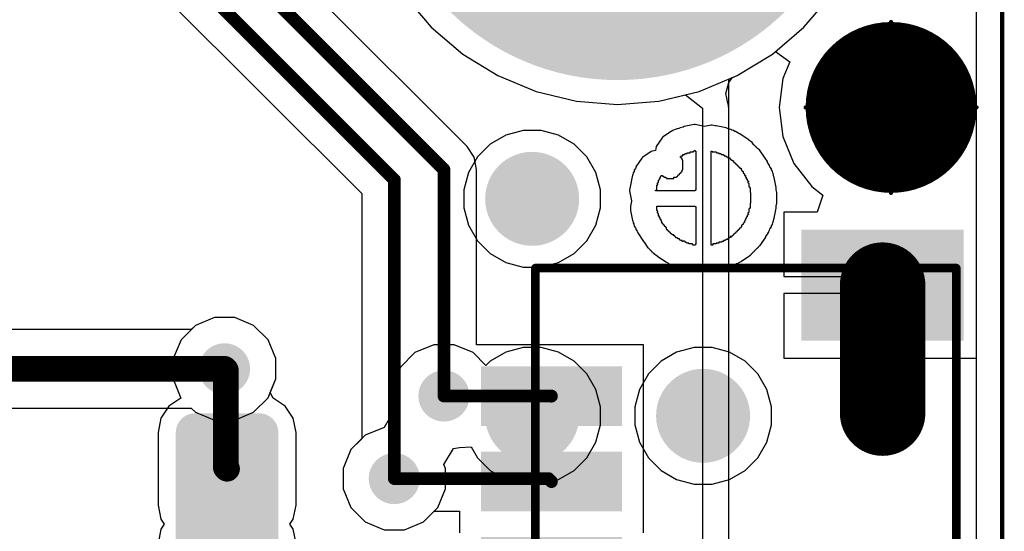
# Model space of a CAD drawing. Header units: inches. Extents: x 0 to 41, y 0 to 25.4.
# Tile 9 of 10: x 29.5 to 41, y 12.6 to 18.6. Entities that reach past the tile are written whole.
import ezdxf

# ---------------------------------------------------------------- set-up
doc = ezdxf.new("R2010")
doc.units = ezdxf.units.IN
for name, color, linetype in [('Board', 56, 'Continuous'), ('BOTTOM', 5, 'Continuous'), ('Bottom Solder', 6, 'Continuous'), ('TOP', 1, 'Continuous'), ('Top Assembly', 56, 'Continuous'), ('Top Solder', 216, 'Continuous'), ('Via Holes', 16, 'Continuous')]:
    doc.layers.add(name, color=color, linetype=linetype)

# ---------------------------------------------------------------- blocks, each defined once
blk = doc.blocks.new('SJ_B_1644')
at = {"layer": 'BOTTOM'}
h = blk.add_hatch(color=5, dxfattribs=at)
edge = h.paths.add_edge_path()
edge.add_arc((-0.225, -0.375), 0.125, 270, 360)
edge.add_line((-0.1, -0.375), (-0.1, 0.375))
edge.add_arc((-0.225, 0.375), 0.125, 0, 90)
edge.add_line((-0.225, 0.5), (-1.075, 0.5))
edge.add_arc((-1.075, 0.375), 0.125, 90, 180)
edge.add_line((-1.2, 0.375), (-1.2, -0.375))
edge.add_arc((-1.075, -0.375), 0.125, 180, 270)
edge.add_line((-1.075, -0.5), (-0.225, -0.5))
h = blk.add_hatch(color=5, dxfattribs=at)
edge = h.paths.add_edge_path()
edge.add_arc((0.225, 0.375), 0.125, 90, 180)
edge.add_line((0.1, 0.375), (0.1, -0.375))
edge.add_arc((0.225, -0.375), 0.125, 180, 270)
edge.add_line((0.225, -0.5), (1.075, -0.5))
edge.add_arc((1.075, -0.375), 0.125, 270, 360)
edge.add_line((1.2, -0.375), (1.2, 0.375))
edge.add_arc((1.075, 0.375), 0.125, 0, 90)
edge.add_line((1.075, 0.5), (0.225, 0.5))
at = {"layer": 'Bottom Solder'}
h = blk.add_hatch(color=6, dxfattribs=at)
edge = h.paths.add_edge_path()
edge.add_arc((-0.225, -0.375), 0.225, 270, 360)
edge.add_line((0, -0.375), (0, 0.375))
edge.add_arc((-0.225, 0.375), 0.225, 0, 90)
edge.add_line((-0.225, 0.6), (-1.075, 0.6))
edge.add_arc((-1.075, 0.375), 0.225, 90, 180)
edge.add_line((-1.3, 0.375), (-1.3, -0.375))
edge.add_arc((-1.075, -0.375), 0.225, 180, 270)
edge.add_line((-1.075, -0.6), (-0.225, -0.6))
blk.add_hatch(color=6, dxfattribs=at).paths.add_polyline_path([(-0.76, -0.6), (0.76, -0.6), (0.76, 0.6), (-0.76, 0.6)])
h = blk.add_hatch(color=6, dxfattribs=at)
edge = h.paths.add_edge_path()
edge.add_arc((0.225, 0.375), 0.225, 90, 180)
edge.add_line((0, 0.375), (0, -0.375))
edge.add_arc((0.225, -0.375), 0.225, 180, 270)
edge.add_line((0.225, -0.6), (1.075, -0.6))
edge.add_arc((1.075, -0.375), 0.225, 270, 360)
edge.add_line((1.3, -0.375), (1.3, 0.375))
edge.add_arc((1.075, 0.375), 0.225, 0, 90)
edge.add_line((1.075, 0.6), (0.225, 0.6))
blk = doc.blocks.new('F_____________1___F_________1_1652')
at = {"layer": 'TOP'}
h = blk.add_hatch(color=1, dxfattribs=at)
edge = h.paths.add_edge_path()
edge.add_arc((0, 0), 0.5, 0, 360)
at = {"layer": 'Top Solder'}
h = blk.add_hatch(color=216, dxfattribs=at)
edge = h.paths.add_edge_path()
edge.add_arc((0, 0), 1, 0, 360)
at = {"layer": 'TOP'}
for points, const_width in [([(0.5, 0, 1), (-0.5, 0, 1)], 1), ([(-0.75, 0, 1), (-0.25, 0, 1)], 0.5), ([(0.25, 0, 1), (0.75, 0, 1)], 0.5)]:
    blk.add_lwpolyline(points, format="xyb", close=True, dxfattribs=dict(at, const_width=const_width))
at = {"layer": 'Top Assembly', "const_width": 0.05}
for points in [[(0, 0), (0, 1)], [(0, 0), (-1, 0)], [(0, -1), (0, 0)], [(1, 0), (0, 0)]]:
    blk.add_lwpolyline(points, dxfattribs=at)
at = {"layer": 'Top Assembly'}
for points, const_width in [([(-0.012, 1, 1), (0.012, 1, 1)], 0.025), ([(0.5, 0, 1), (-0.5, 0, 1)], 0.05), ([(-1.012, 0, 1), (-0.988, 0, 1)], 0.025), ([(-0.512, 0, 1), (-0.487, 0, 1)], 0.025), ([(-0.012, 0, 1), (0.012, 0, 1)], 0.025), ([(-0.012, 0, 1), (0.012, 0, 1)], 0.025), ([(-0.012, 0, 1), (0.012, 0, 1)], 0.025), ([(-0.012, 0, 1), (0.012, 0, 1)], 0.025), ([(0.487, 0, 1), (0.512, 0, 1)], 0.025), ([(0.988, 0, 1), (1.012, 0, 1)], 0.025), ([(-0.012, -1, 1), (0.012, -1, 1)], 0.025)]:
    blk.add_lwpolyline(points, format="xyb", close=True, dxfattribs=dict(at, const_width=const_width))
blk = doc.blocks.new('SM04B_SRSS_TB_LF__SN__F_________1_1654')
at = {"layer": 'TOP'}
for points in [[(-3.4, 2.838), (-2.2, 2.838), (-2.2, 1.038), (-3.4, 1.038)], [(2.2, 2.838), (3.4, 2.838), (3.4, 1.038), (2.2, 1.038)], [(-1.8, -1.162), (-1.2, -1.162), (-1.2, -2.712), (-1.8, -2.712)], [(-0.8, -1.162), (-0.2, -1.162), (-0.2, -2.712), (-0.8, -2.712)], [(0.2, -1.162), (0.8, -1.162), (0.8, -2.712), (0.2, -2.712)], [(1.2, -1.162), (1.8, -1.162), (1.8, -2.712), (1.2, -2.712)]]:
    blk.add_hatch(color=1, dxfattribs=at).paths.add_polyline_path(points)
at = {"layer": 'Top Assembly'}
blk.add_hatch(color=56, dxfattribs=at).paths.add_polyline_path([(1.5, -2.125), (3, -2.125), (3, -0.6), (1.5, -0.6)])
at = {"layer": 'Top Solder'}
for points in [[(-3.45, 2.888), (-2.15, 2.888), (-2.15, 0.988), (-3.45, 0.988)], [(2.15, 2.888), (3.45, 2.888), (3.45, 0.988), (2.15, 0.988)], [(-1.85, -1.112), (-1.15, -1.112), (-1.15, -2.762), (-1.85, -2.762)], [(-0.85, -1.112), (-0.15, -1.112), (-0.15, -2.762), (-0.85, -2.762)], [(0.15, -1.112), (0.85, -1.112), (0.85, -2.762), (0.15, -2.762)], [(1.15, -1.112), (1.85, -1.112), (1.85, -2.762), (1.15, -2.762)]]:
    blk.add_hatch(color=216, dxfattribs=at).paths.add_polyline_path(points)
at = {"layer": 'Top Assembly', "const_width": 0.1}
for points in [[(-3, -2.125), (-3, 2.8)], [(0.675, 2.8), (-3, 2.8)], [(3, 2.8), (0.675, 2.8)], [(3, -2.125), (3, 2.8)], [(-3, -2.125), (0, -2.125)], [(3, -2.125), (0, -2.125)]]:
    blk.add_lwpolyline(points, dxfattribs=at)
at = {"layer": 'Top Assembly', "const_width": 0.05}
for points in [[(-3.025, 2.8, 1), (-2.975, 2.8, 1)], [(-3.025, 2.8, 1), (-2.975, 2.8, 1)], [(0.65, 2.8, 1), (0.7, 2.8, 1)], [(0.65, 2.8, 1), (0.7, 2.8, 1)], [(2.975, 2.8, 1), (3.025, 2.8, 1)], [(2.975, 2.8, 1), (3.025, 2.8, 1)], [(-3.025, -2.125, 1), (-2.975, -2.125, 1)], [(-3.025, -2.125, 1), (-2.975, -2.125, 1)], [(-0.025, -2.125, 1), (0.025, -2.125, 1)], [(-0.025, -2.125, 1), (0.025, -2.125, 1)], [(2.975, -2.125, 1), (3.025, -2.125, 1)], [(2.975, -2.125, 1), (3.025, -2.125, 1)]]:
    blk.add_lwpolyline(points, format="xyb", close=True, dxfattribs=at)
blk = doc.blocks.new('TP_1_00MM_B_1659')
at = {"layer": 'BOTTOM'}
h = blk.add_hatch(color=5, dxfattribs=at)
edge = h.paths.add_edge_path()
edge.add_arc((0, 0), 0.5, 0, 360)
at = {"layer": 'Bottom Solder'}
h = blk.add_hatch(color=6, dxfattribs=at)
edge = h.paths.add_edge_path()
edge.add_arc((0, 0), 0.55, 0, 360)
blk = doc.blocks.new('TP_1_00MM_B_1660')
at = {"layer": 'BOTTOM'}
h = blk.add_hatch(color=5, dxfattribs=at)
edge = h.paths.add_edge_path()
edge.add_arc((0, 0), 0.5, 0, 360)
at = {"layer": 'Bottom Solder'}
h = blk.add_hatch(color=6, dxfattribs=at)
edge = h.paths.add_edge_path()
edge.add_arc((0, 0), 0.55, 0, 360)
blk = doc.blocks.new('TP_1_00MM_B_1661')
at = {"layer": 'BOTTOM'}
h = blk.add_hatch(color=5, dxfattribs=at)
edge = h.paths.add_edge_path()
edge.add_arc((0, 0), 0.5, 0, 360)
at = {"layer": 'Bottom Solder'}
h = blk.add_hatch(color=6, dxfattribs=at)
edge = h.paths.add_edge_path()
edge.add_arc((0, 0), 0.55, 0, 360)

msp = doc.modelspace()

# ---------------------------------------------------------------- hatches: boundary and pattern name
at = {"layer": 'BOTTOM'}
h = msp.add_hatch(color=5, dxfattribs=at)
edge = h.paths.add_edge_path()
edge.add_arc((31.9, 14.5), 0.3, 0, 360)
h = msp.add_hatch(color=5, dxfattribs=at)
edge = h.paths.add_edge_path()
edge.add_arc((34.468, 14.182), 0.3, 0, 360)
h = msp.add_hatch(color=5, dxfattribs=at)
edge = h.paths.add_edge_path()
edge.add_arc((33.887, 13.215), 0.3, 0, 360)
at = {"layer": 'Bottom Solder'}
h = msp.add_hatch(color=6, dxfattribs=at)
edge = h.paths.add_edge_path()
edge.add_arc((36.5, 20.68), 2.8, 0, 360)
at = {"layer": 'TOP'}
h = msp.add_hatch(color=1, dxfattribs=at)
edge = h.paths.add_edge_path()
edge.add_arc((31.9, 14.5), 0.3, 0, 360)
h = msp.add_hatch(color=1, dxfattribs=at)
edge = h.paths.add_edge_path()
edge.add_arc((34.468, 14.182), 0.3, 0, 360)
h = msp.add_hatch(color=1, dxfattribs=at)
edge = h.paths.add_edge_path()
edge.add_arc((33.887, 13.215), 0.3, 0, 360)
at = {"layer": 'Top Solder'}
h = msp.add_hatch(color=216, dxfattribs=at)
edge = h.paths.add_edge_path()
edge.add_arc((36.5, 20.68), 2.8, 0, 360)
at = {"layer": 'Via Holes'}
h = msp.add_hatch(color=7, dxfattribs=at)
edge = h.paths.add_edge_path()
edge.add_arc((31.9, 14.5), 0.15, 0, 360)
h = msp.add_hatch(color=7, dxfattribs=at)
edge = h.paths.add_edge_path()
edge.add_arc((34.468, 14.182), 0.15, 0, 360)
h = msp.add_hatch(color=7, dxfattribs=at)
edge = h.paths.add_edge_path()
edge.add_arc((33.887, 13.215), 0.15, 0, 360)

# ---------------------------------------------------------------- linework, layer by layer
at = {"layer": 'Board', "const_width": 0.05}
msp.add_lwpolyline([(41, 4.5), (41, 20.86)], dxfattribs=at)
at = {"layer": 'BOTTOM'}
for p, q in [((40.694, 20.86), (40.694, 4.5)), ((34.005, 18.867), (34.319, 18.499)), ((38.681, 18.499), (38.995, 18.867)), ((34.319, 18.499), (34.687, 18.185)), ((38.313, 18.185), (38.681, 18.499)), ((34.687, 18.185), (35.1, 17.932)), ((37.9, 17.932), (38.313, 18.185)), ((35.1, 17.932), (35.547, 17.746)), ((37.453, 17.746), (37.9, 17.932)), ((35.547, 17.746), (36.018, 17.633)), ((36.983, 17.633), (37.453, 17.746)), ((36.018, 17.633), (36.5, 17.596)), ((36.5, 17.596), (36.983, 17.633)), ((35.395, 17.29), (35.191, 17.235)), ((35.605, 17.29), (35.395, 17.29)), ((35.809, 17.235), (35.605, 17.29)), ((37.145, 17.29), (37.126, 17.277)), ((37.155, 17.292), (37.145, 17.29)), ((37.172, 17.303), (37.155, 17.292)), ((37.196, 17.308), (37.172, 17.303)), ((37.198, 17.31), (37.196, 17.308)), ((37.217, 17.313), (37.198, 17.31)), ((37.231, 17.323), (37.217, 17.313)), ((37.269, 17.33), (37.231, 17.323)), ((37.278, 17.336), (37.269, 17.33)), ((37.395, 17.359), (37.278, 17.336)), ((37.408, 17.359), (37.395, 17.359)), ((37.517, 17.338), (37.408, 17.359)), ((37.593, 17.353), (37.517, 17.338)), ((37.606, 17.353), (37.593, 17.353)), ((37.64, 17.346), (37.606, 17.353)), ((37.653, 17.346), (37.64, 17.346)), ((37.77, 17.323), (37.653, 17.346)), ((37.784, 17.313), (37.77, 17.323)), ((37.803, 17.31), (37.784, 17.313)), ((37.809, 17.306), (37.803, 17.31)), ((37.823, 17.303), (37.809, 17.306)), ((37.837, 17.294), (37.823, 17.303)), ((37.856, 17.29), (37.837, 17.294)), ((37.873, 17.279), (37.856, 17.29)), ((35.191, 17.235), (35.009, 17.13)), ((35.991, 17.13), (35.809, 17.235)), ((37.02, 17.204), (36.953, 17.104)), ((37.024, 17.206), (37.02, 17.204)), ((37.026, 17.21), (37.024, 17.206)), ((37.126, 17.277), (37.026, 17.21)), ((37.126, 17.277), (37.126, 17.277)), ((37.882, 17.277), (37.873, 17.279)), ((37.891, 17.271), (37.882, 17.277)), ((37.896, 17.27), (37.891, 17.271)), ((37.924, 17.251), (37.896, 17.27)), ((37.929, 17.25), (37.924, 17.251)), ((38.028, 17.184), (37.929, 17.25)), ((38.03, 17.18), (38.028, 17.184)), ((38.074, 17.151), (38.03, 17.18)), ((35.009, 17.13), (34.86, 16.981)), ((36.14, 16.981), (35.991, 17.13)), ((36.944, 17.055), (36.894, 17.045)), ((36.953, 17.104), (36.944, 17.055)), ((37.395, 17.047), (37.395, 17.054)), ((37.395, 17.054), (37.408, 17.054)), ((37.408, 17.054), (37.408, 17.047)), ((38.09, 17.127), (38.074, 17.151)), ((38.094, 17.124), (38.09, 17.127)), ((38.097, 17.12), (38.094, 17.124)), ((38.101, 17.118), (38.097, 17.12)), ((38.103, 17.114), (38.101, 17.118)), ((38.107, 17.111), (38.103, 17.114)), ((38.11, 17.107), (38.107, 17.111)), ((38.114, 17.104), (38.11, 17.107)), ((38.116, 17.101), (38.114, 17.104)), ((38.12, 17.098), (38.116, 17.101)), ((38.123, 17.094), (38.12, 17.098)), ((38.127, 17.091), (38.123, 17.094)), ((38.13, 17.087), (38.127, 17.091)), ((38.134, 17.085), (38.13, 17.087)), ((38.136, 17.081), (38.134, 17.085)), ((38.16, 17.065), (38.136, 17.081)), ((38.226, 16.966), (38.16, 17.065)), ((34.86, 16.981), (34.755, 16.799)), ((36.246, 16.799), (36.14, 16.981)), ((36.782, 16.966), (36.715, 16.866)), ((36.786, 16.968), (36.782, 16.966)), ((36.788, 16.972), (36.786, 16.968)), ((36.792, 16.975), (36.788, 16.972)), ((36.795, 16.979), (36.792, 16.975)), ((36.894, 17.045), (36.795, 16.979)), ((37.236, 16.974), (37.236, 16.987)), ((37.236, 16.987), (37.243, 16.987)), ((37.243, 16.974), (37.236, 16.974)), ((37.243, 16.987), (37.243, 16.994)), ((37.243, 16.994), (37.263, 16.994)), ((37.243, 16.968), (37.243, 16.974)), ((37.249, 16.968), (37.243, 16.968)), ((37.249, 16.961), (37.249, 16.968)), ((37.256, 16.961), (37.249, 16.961)), ((37.256, 16.941), (37.256, 16.961)), ((37.263, 16.941), (37.256, 16.941)), ((37.263, 16.994), (37.263, 17.007)), ((37.263, 17.007), (37.282, 17.007)), ((37.263, 16.829), (37.263, 16.941)), ((37.282, 17.007), (37.282, 17.014)), ((37.282, 17.014), (37.289, 17.014)), ((37.289, 17.014), (37.289, 17.02)), ((37.289, 17.02), (37.315, 17.02)), ((37.315, 17.02), (37.315, 17.027)), ((37.315, 17.027), (37.349, 17.027)), ((37.349, 17.027), (37.349, 17.04)), ((37.349, 17.04), (37.388, 17.04)), ((37.388, 17.04), (37.388, 17.047)), ((37.388, 17.047), (37.395, 17.047)), ((37.408, 17.047), (37.415, 17.047)), ((37.415, 17.047), (37.415, 16.591)), ((37.593, 15.949), (37.593, 17.047)), ((37.593, 17.047), (37.606, 17.047)), ((37.606, 17.047), (37.606, 17.04)), ((37.606, 17.04), (37.653, 17.04)), ((37.653, 17.04), (37.653, 17.034)), ((37.653, 17.034), (37.659, 17.034)), ((37.659, 17.034), (37.659, 17.027)), ((37.659, 17.027), (37.686, 17.027)), ((37.686, 17.027), (37.686, 17.02)), ((37.686, 17.02), (37.706, 17.02)), ((37.706, 17.02), (37.706, 17.014)), ((37.706, 17.014), (37.712, 17.014)), ((37.712, 17.014), (37.712, 17.007)), ((37.712, 17.007), (37.739, 17.007)), ((37.739, 17.007), (37.739, 17.001)), ((37.739, 17.001), (37.745, 17.001)), ((37.745, 17.001), (37.745, 16.994)), ((37.745, 16.994), (37.765, 16.994)), ((37.765, 16.994), (37.765, 16.987)), ((37.765, 16.987), (37.778, 16.987)), ((37.778, 16.987), (37.778, 16.981)), ((37.778, 16.981), (37.785, 16.981)), ((37.785, 16.981), (37.785, 16.974)), ((37.785, 16.974), (37.792, 16.974)), ((37.792, 16.974), (37.792, 16.968)), ((37.792, 16.968), (37.812, 16.968)), ((37.812, 16.968), (37.812, 16.961)), ((37.812, 16.961), (37.818, 16.961)), ((37.818, 16.961), (37.818, 16.954)), ((37.818, 16.954), (37.825, 16.954)), ((37.825, 16.954), (37.825, 16.948)), ((37.825, 16.948), (37.831, 16.948)), ((37.831, 16.948), (37.831, 16.941)), ((37.831, 16.941), (37.845, 16.941)), ((37.845, 16.941), (37.845, 16.935)), ((38.226, 16.965), (38.226, 16.966)), ((38.253, 16.926), (38.226, 16.965)), ((36.695, 16.827), (36.692, 16.808)), ((36.709, 16.846), (36.695, 16.827)), ((36.713, 16.852), (36.709, 16.846)), ((36.709, 16.846), (36.709, 16.846)), ((36.715, 16.866), (36.713, 16.852)), ((37.256, 16.809), (37.256, 16.829)), ((37.256, 16.829), (37.263, 16.829)), ((37.845, 16.935), (37.858, 16.935)), ((37.858, 16.935), (37.858, 16.921)), ((37.858, 16.921), (37.864, 16.921)), ((37.864, 16.921), (37.864, 16.915)), ((37.864, 16.915), (37.871, 16.915)), ((37.871, 16.915), (37.871, 16.908)), ((37.871, 16.908), (37.878, 16.908)), ((37.878, 16.908), (37.878, 16.901)), ((37.878, 16.901), (37.884, 16.901)), ((37.884, 16.901), (37.884, 16.895)), ((37.884, 16.895), (37.891, 16.895)), ((37.891, 16.895), (37.891, 16.888)), ((37.891, 16.888), (37.898, 16.888)), ((37.898, 16.888), (37.898, 16.882)), ((37.898, 16.882), (37.904, 16.882)), ((37.904, 16.882), (37.904, 16.875)), ((37.904, 16.875), (37.911, 16.875)), ((37.911, 16.875), (37.911, 16.868)), ((37.911, 16.868), (37.917, 16.868)), ((37.917, 16.868), (37.917, 16.862)), ((37.917, 16.862), (37.924, 16.862)), ((37.924, 16.862), (37.924, 16.855)), ((37.924, 16.855), (37.931, 16.855)), ((37.931, 16.855), (37.931, 16.849)), ((37.931, 16.849), (37.944, 16.849)), ((37.944, 16.849), (37.944, 16.829)), ((37.944, 16.829), (37.95, 16.829)), ((37.95, 16.829), (37.95, 16.822)), ((37.95, 16.822), (37.957, 16.822)), ((37.957, 16.822), (37.957, 16.815)), ((38.255, 16.916), (38.253, 16.926)), ((38.266, 16.899), (38.255, 16.916)), ((38.279, 16.88), (38.266, 16.899)), ((38.266, 16.899), (38.266, 16.899)), ((38.282, 16.865), (38.279, 16.88)), ((38.286, 16.86), (38.282, 16.865)), ((38.299, 16.84), (38.286, 16.86)), ((38.286, 16.86), (38.286, 16.86)), ((38.301, 16.83), (38.299, 16.84)), ((38.312, 16.813), (38.301, 16.83)), ((34.755, 16.799), (34.7, 16.595)), ((36.3, 16.595), (36.246, 16.799)), ((36.662, 16.708), (36.639, 16.591)), ((36.664, 16.711), (36.662, 16.708)), ((36.676, 16.767), (36.664, 16.711)), ((36.678, 16.77), (36.676, 16.767)), ((36.682, 16.794), (36.678, 16.77)), ((36.692, 16.808), (36.682, 16.794)), ((36.978, 16.683), (36.978, 16.71)), ((36.978, 16.71), (36.985, 16.71)), ((36.985, 16.71), (36.985, 16.716)), ((36.985, 16.716), (36.991, 16.716)), ((36.991, 16.716), (36.991, 16.729)), ((36.991, 16.729), (36.998, 16.729)), ((36.998, 16.729), (36.998, 16.749)), ((36.998, 16.749), (37.005, 16.749)), ((37.005, 16.749), (37.005, 16.756)), ((37.005, 16.756), (37.011, 16.756)), ((37.011, 16.756), (37.011, 16.763)), ((37.011, 16.763), (37.024, 16.763)), ((37.024, 16.763), (37.024, 16.756)), ((37.024, 16.756), (37.038, 16.756)), ((37.038, 16.756), (37.038, 16.749)), ((37.038, 16.749), (37.044, 16.749)), ((37.044, 16.749), (37.044, 16.743)), ((37.044, 16.743), (37.064, 16.743)), ((37.064, 16.743), (37.064, 16.736)), ((37.064, 16.736), (37.071, 16.736)), ((37.071, 16.736), (37.071, 16.729)), ((37.071, 16.729), (37.157, 16.729)), ((37.157, 16.729), (37.157, 16.743)), ((37.157, 16.743), (37.19, 16.743)), ((37.19, 16.743), (37.19, 16.749)), ((37.19, 16.749), (37.196, 16.749)), ((37.196, 16.749), (37.196, 16.756)), ((37.196, 16.756), (37.203, 16.756)), ((37.203, 16.756), (37.203, 16.763)), ((37.203, 16.763), (37.21, 16.763)), ((37.21, 16.763), (37.21, 16.769)), ((37.21, 16.769), (37.216, 16.769)), ((37.216, 16.769), (37.216, 16.776)), ((37.216, 16.776), (37.223, 16.776)), ((37.223, 16.776), (37.223, 16.782)), ((37.223, 16.782), (37.229, 16.782)), ((37.229, 16.782), (37.229, 16.789)), ((37.229, 16.789), (37.236, 16.789)), ((37.236, 16.789), (37.236, 16.796)), ((37.236, 16.796), (37.243, 16.796)), ((37.243, 16.796), (37.243, 16.802)), ((37.243, 16.802), (37.249, 16.802)), ((37.249, 16.802), (37.249, 16.809)), ((37.249, 16.809), (37.256, 16.809)), ((37.957, 16.815), (37.964, 16.815)), ((37.964, 16.815), (37.964, 16.809)), ((37.964, 16.809), (37.97, 16.809)), ((37.97, 16.809), (37.97, 16.789)), ((37.97, 16.789), (37.977, 16.789)), ((37.977, 16.789), (37.977, 16.782)), ((37.977, 16.782), (37.984, 16.782)), ((37.984, 16.782), (37.984, 16.763)), ((37.984, 16.763), (37.997, 16.763)), ((37.997, 16.763), (37.997, 16.743)), ((37.997, 16.743), (38.003, 16.743)), ((38.003, 16.743), (38.003, 16.723)), ((38.003, 16.723), (38.017, 16.723)), ((38.017, 16.723), (38.017, 16.703)), ((38.317, 16.79), (38.312, 16.813)), ((38.319, 16.787), (38.317, 16.79)), ((38.327, 16.749), (38.319, 16.787)), ((38.332, 16.741), (38.327, 16.749)), ((38.356, 16.624), (38.332, 16.741)), ((34.7, 16.595), (34.7, 16.385)), ((36.3, 16.385), (36.3, 16.595)), ((36.952, 16.591), (36.952, 16.597)), ((36.952, 16.597), (36.958, 16.597)), ((36.958, 16.597), (36.958, 16.65)), ((36.958, 16.65), (36.965, 16.65)), ((36.965, 16.663), (36.965, 16.677)), ((36.965, 16.677), (36.971, 16.677)), ((36.971, 16.663), (36.965, 16.663)), ((36.965, 16.65), (36.965, 16.657)), ((36.965, 16.657), (36.971, 16.657)), ((36.971, 16.677), (36.971, 16.683)), ((36.971, 16.683), (36.978, 16.683)), ((36.971, 16.657), (36.971, 16.663)), ((38.017, 16.703), (38.023, 16.703)), ((38.023, 16.703), (38.023, 16.696)), ((38.023, 16.696), (38.03, 16.696)), ((38.03, 16.69), (38.023, 16.69)), ((38.023, 16.69), (38.023, 16.677)), ((38.023, 16.677), (38.03, 16.677)), ((38.03, 16.696), (38.03, 16.69)), ((38.03, 16.677), (38.03, 16.67)), ((38.03, 16.67), (38.036, 16.67)), ((38.036, 16.67), (38.036, 16.63)), ((38.036, 16.63), (38.043, 16.63)), ((38.043, 16.63), (38.043, 16.624)), ((38.043, 16.624), (38.05, 16.624)), ((38.05, 16.624), (38.05, 16.564)), ((38.356, 16.597), (38.356, 16.624)), ((38.362, 16.564), (38.356, 16.597)), ((36.639, 16.591), (36.639, 16.584)), ((36.639, 16.584), (36.662, 16.467)), ((36.945, 16.584), (36.945, 16.591)), ((36.945, 16.591), (36.952, 16.591)), ((36.978, 16.584), (36.945, 16.584)), ((36.985, 16.584), (36.978, 16.584)), ((37.408, 16.584), (36.985, 16.584)), ((37.415, 16.591), (37.408, 16.591)), ((37.408, 16.591), (37.408, 16.584)), ((38.05, 16.564), (38.056, 16.564)), ((38.056, 16.564), (38.056, 16.465)), ((38.362, 16.438), (38.362, 16.564)), ((34.7, 16.385), (34.755, 16.181)), ((36.246, 16.181), (36.3, 16.385)), ((36.664, 16.464), (36.652, 16.405)), ((36.652, 16.405), (36.652, 16.352)), ((36.662, 16.467), (36.664, 16.464)), ((36.958, 16.352), (36.958, 16.405)), ((36.958, 16.405), (37.408, 16.405)), ((37.408, 16.405), (37.408, 16.399)), ((37.408, 16.399), (37.415, 16.399)), ((37.415, 16.399), (37.415, 16.273)), ((38.043, 16.372), (38.036, 16.372)), ((38.036, 16.372), (38.036, 16.333)), ((38.05, 16.379), (38.043, 16.379)), ((38.043, 16.379), (38.043, 16.372)), ((38.056, 16.438), (38.05, 16.438)), ((38.05, 16.438), (38.05, 16.379)), ((38.056, 16.465), (38.056, 16.458)), ((38.056, 16.458), (38.056, 16.438)), ((38.332, 16.262), (38.356, 16.379)), ((38.356, 16.405), (38.362, 16.438)), ((38.356, 16.379), (38.356, 16.405)), ((36.652, 16.352), (36.676, 16.235)), ((36.965, 16.352), (36.958, 16.352)), ((36.965, 16.346), (36.965, 16.352)), ((36.971, 16.346), (36.965, 16.346)), ((36.965, 16.326), (36.965, 16.339)), ((36.965, 16.339), (36.971, 16.339)), ((36.971, 16.326), (36.965, 16.326)), ((36.971, 16.339), (36.971, 16.346)), ((36.971, 16.319), (36.971, 16.326)), ((36.978, 16.319), (36.971, 16.319)), ((36.978, 16.286), (36.978, 16.319)), ((36.991, 16.286), (36.978, 16.286)), ((36.991, 16.266), (36.991, 16.286)), ((36.998, 16.266), (36.991, 16.266)), ((36.998, 16.247), (36.998, 16.266)), ((37.011, 16.247), (36.998, 16.247)), ((37.011, 16.227), (37.011, 16.247)), ((37.415, 16.273), (37.415, 16.266)), ((37.415, 16.266), (37.415, 15.955)), ((38.003, 16.26), (37.997, 16.26)), ((37.997, 16.26), (37.997, 16.24)), ((38.01, 16.273), (38.003, 16.273)), ((38.003, 16.273), (38.003, 16.26)), ((38.017, 16.28), (38.01, 16.28)), ((38.01, 16.28), (38.01, 16.273)), ((38.023, 16.299), (38.017, 16.299)), ((38.017, 16.299), (38.017, 16.28)), ((38.03, 16.326), (38.023, 16.326)), ((38.023, 16.326), (38.023, 16.313)), ((38.023, 16.313), (38.03, 16.313)), ((38.03, 16.306), (38.023, 16.306)), ((38.023, 16.306), (38.023, 16.299)), ((38.036, 16.333), (38.03, 16.333)), ((38.03, 16.333), (38.03, 16.326)), ((38.03, 16.313), (38.03, 16.306)), ((38.319, 16.215), (38.327, 16.253)), ((38.327, 16.253), (38.332, 16.262)), ((34.755, 16.181), (34.86, 15.999)), ((36.14, 15.999), (36.246, 16.181)), ((36.676, 16.235), (36.678, 16.232)), ((36.678, 16.232), (36.682, 16.209)), ((36.682, 16.209), (36.69, 16.198)), ((36.69, 16.198), (36.695, 16.169)), ((36.695, 16.169), (36.709, 16.149)), ((36.709, 16.149), (36.709, 16.149)), ((36.709, 16.149), (36.713, 16.144)), ((36.713, 16.144), (36.715, 16.129)), ((37.018, 16.227), (37.011, 16.227)), ((37.018, 16.207), (37.018, 16.227)), ((37.024, 16.207), (37.018, 16.207)), ((37.024, 16.2), (37.024, 16.207)), ((37.031, 16.2), (37.024, 16.2)), ((37.031, 16.194), (37.031, 16.2)), ((37.038, 16.194), (37.031, 16.194)), ((37.038, 16.187), (37.038, 16.194)), ((37.044, 16.187), (37.038, 16.187)), ((37.044, 16.174), (37.044, 16.187)), ((37.051, 16.174), (37.044, 16.174)), ((37.051, 16.167), (37.051, 16.174)), ((37.057, 16.167), (37.051, 16.167)), ((37.057, 16.161), (37.057, 16.167)), ((37.064, 16.161), (37.057, 16.161)), ((37.064, 16.154), (37.064, 16.161)), ((37.071, 16.154), (37.064, 16.154)), ((37.071, 16.134), (37.071, 16.154)), ((37.077, 16.134), (37.071, 16.134)), ((37.077, 16.127), (37.077, 16.134)), ((37.924, 16.134), (37.917, 16.134)), ((37.917, 16.134), (37.917, 16.127)), ((37.931, 16.141), (37.924, 16.141)), ((37.924, 16.141), (37.924, 16.134)), ((37.937, 16.147), (37.931, 16.147)), ((37.931, 16.147), (37.931, 16.141)), ((37.944, 16.154), (37.937, 16.154)), ((37.937, 16.154), (37.937, 16.147)), ((37.95, 16.161), (37.944, 16.161)), ((37.944, 16.161), (37.944, 16.154)), ((37.957, 16.18), (37.95, 16.18)), ((37.95, 16.18), (37.95, 16.161)), ((37.964, 16.187), (37.957, 16.187)), ((37.957, 16.187), (37.957, 16.18)), ((37.97, 16.194), (37.964, 16.194)), ((37.964, 16.194), (37.964, 16.187)), ((37.977, 16.207), (37.97, 16.207)), ((37.97, 16.207), (37.97, 16.194)), ((37.984, 16.213), (37.977, 16.213)), ((37.977, 16.213), (37.977, 16.207)), ((37.99, 16.233), (37.984, 16.233)), ((37.984, 16.233), (37.984, 16.213)), ((37.997, 16.24), (37.99, 16.24)), ((37.99, 16.24), (37.99, 16.233)), ((38.279, 16.123), (38.282, 16.137)), ((38.282, 16.137), (38.286, 16.143)), ((38.286, 16.143), (38.299, 16.163)), ((38.286, 16.143), (38.286, 16.143)), ((38.299, 16.163), (38.301, 16.172)), ((38.301, 16.172), (38.312, 16.189)), ((38.312, 16.189), (38.317, 16.213)), ((38.317, 16.213), (38.319, 16.215)), ((36.715, 16.129), (36.729, 16.11)), ((36.729, 16.11), (36.729, 16.11)), ((36.729, 16.11), (36.732, 16.104)), ((36.732, 16.104), (36.735, 16.09)), ((36.735, 16.09), (36.801, 15.991)), ((37.084, 16.127), (37.077, 16.127)), ((37.084, 16.121), (37.084, 16.127)), ((37.091, 16.121), (37.084, 16.121)), ((37.091, 16.114), (37.091, 16.121)), ((37.097, 16.114), (37.091, 16.114)), ((37.097, 16.108), (37.097, 16.114)), ((37.104, 16.108), (37.097, 16.108)), ((37.104, 16.101), (37.104, 16.108)), ((37.11, 16.101), (37.104, 16.101)), ((37.11, 16.094), (37.11, 16.101)), ((37.117, 16.094), (37.11, 16.094)), ((37.117, 16.088), (37.117, 16.094)), ((37.124, 16.088), (37.117, 16.088)), ((37.124, 16.081), (37.124, 16.088)), ((37.13, 16.081), (37.124, 16.081)), ((37.13, 16.075), (37.13, 16.081)), ((37.137, 16.075), (37.13, 16.075)), ((37.137, 16.068), (37.137, 16.075)), ((37.157, 16.068), (37.137, 16.068)), ((37.157, 16.055), (37.157, 16.068)), ((37.17, 16.055), (37.157, 16.055)), ((37.17, 16.048), (37.17, 16.055)), ((37.177, 16.048), (37.17, 16.048)), ((37.177, 16.041), (37.177, 16.048)), ((37.183, 16.041), (37.177, 16.041)), ((37.183, 16.035), (37.183, 16.041)), ((37.196, 16.035), (37.183, 16.035)), ((37.196, 16.028), (37.196, 16.035)), ((37.203, 16.028), (37.196, 16.028)), ((37.203, 16.022), (37.203, 16.028)), ((37.223, 16.022), (37.203, 16.022)), ((37.223, 16.015), (37.223, 16.022)), ((37.798, 16.022), (37.785, 16.022)), ((37.785, 16.022), (37.785, 16.015)), ((37.805, 16.028), (37.798, 16.028)), ((37.798, 16.028), (37.798, 16.022)), ((37.812, 16.035), (37.805, 16.035)), ((37.805, 16.035), (37.805, 16.028)), ((37.818, 16.041), (37.812, 16.041)), ((37.812, 16.041), (37.812, 16.035)), ((37.825, 16.048), (37.818, 16.048)), ((37.818, 16.048), (37.818, 16.041)), ((37.825, 16.041), (37.825, 16.048)), ((37.831, 16.041), (37.825, 16.041)), ((37.838, 16.048), (37.831, 16.048)), ((37.831, 16.048), (37.831, 16.041)), ((37.845, 16.055), (37.838, 16.055)), ((37.838, 16.055), (37.838, 16.048)), ((37.851, 16.061), (37.845, 16.061)), ((37.845, 16.061), (37.845, 16.055)), ((37.858, 16.068), (37.851, 16.068)), ((37.851, 16.068), (37.851, 16.061)), ((37.864, 16.075), (37.858, 16.075)), ((37.858, 16.075), (37.858, 16.068)), ((37.871, 16.081), (37.864, 16.081)), ((37.864, 16.081), (37.864, 16.075)), ((37.878, 16.088), (37.871, 16.088)), ((37.871, 16.088), (37.871, 16.081)), ((37.884, 16.094), (37.878, 16.094)), ((37.878, 16.094), (37.878, 16.088)), ((37.891, 16.101), (37.884, 16.101)), ((37.884, 16.101), (37.884, 16.094)), ((37.898, 16.108), (37.891, 16.108)), ((37.891, 16.108), (37.891, 16.101)), ((37.904, 16.114), (37.898, 16.114)), ((37.898, 16.114), (37.898, 16.108)), ((37.911, 16.121), (37.904, 16.121)), ((37.904, 16.121), (37.904, 16.114)), ((37.917, 16.127), (37.911, 16.127)), ((37.911, 16.127), (37.911, 16.121)), ((38.167, 15.944), (38.233, 16.043)), ((38.233, 16.043), (38.234, 16.048)), ((38.234, 16.048), (38.253, 16.077)), ((38.253, 16.077), (38.266, 16.096)), ((38.253, 16.077), (38.253, 16.077)), ((38.266, 16.096), (38.268, 16.106)), ((38.268, 16.106), (38.279, 16.123)), ((34.86, 15.999), (35.009, 15.85)), ((35.991, 15.85), (36.14, 15.999)), ((36.801, 15.991), (36.805, 15.988)), ((36.805, 15.988), (36.808, 15.984)), ((36.808, 15.984), (36.812, 15.981)), ((36.812, 15.981), (36.854, 15.918)), ((36.854, 15.918), (36.858, 15.915)), ((36.858, 15.915), (36.861, 15.911)), ((36.861, 15.911), (36.865, 15.909)), ((36.865, 15.909), (36.868, 15.905)), ((36.868, 15.905), (36.872, 15.902)), ((36.872, 15.902), (36.874, 15.898)), ((37.229, 16.015), (37.223, 16.015)), ((37.229, 16.008), (37.229, 16.015)), ((37.236, 16.008), (37.229, 16.008)), ((37.236, 16.002), (37.236, 16.008)), ((37.256, 16.002), (37.236, 16.002)), ((37.256, 15.989), (37.256, 16.002)), ((37.269, 15.989), (37.256, 15.989)), ((37.282, 15.995), (37.269, 15.995)), ((37.269, 15.995), (37.269, 15.989)), ((37.282, 15.989), (37.282, 15.995)), ((37.289, 15.989), (37.282, 15.989)), ((37.289, 15.982), (37.289, 15.989)), ((37.302, 15.982), (37.289, 15.982)), ((37.302, 15.975), (37.302, 15.982)), ((37.309, 15.975), (37.302, 15.975)), ((37.309, 15.969), (37.309, 15.975)), ((37.335, 15.969), (37.309, 15.969)), ((37.335, 15.962), (37.335, 15.969)), ((37.375, 15.962), (37.335, 15.962)), ((37.375, 15.955), (37.375, 15.962)), ((37.382, 15.955), (37.375, 15.955)), ((37.382, 15.949), (37.382, 15.955)), ((37.408, 15.949), (37.382, 15.949)), ((37.415, 15.955), (37.408, 15.955)), ((37.408, 15.955), (37.408, 15.949)), ((37.613, 15.949), (37.593, 15.949)), ((37.653, 15.962), (37.613, 15.962)), ((37.613, 15.962), (37.613, 15.949)), ((37.686, 15.969), (37.653, 15.969)), ((37.653, 15.969), (37.653, 15.962)), ((37.719, 15.982), (37.686, 15.982)), ((37.686, 15.982), (37.686, 15.969)), ((37.739, 15.989), (37.719, 15.989)), ((37.719, 15.989), (37.719, 15.982)), ((37.759, 16.002), (37.739, 16.002)), ((37.739, 16.002), (37.739, 15.989)), ((37.765, 16.008), (37.759, 16.008)), ((37.759, 16.008), (37.759, 16.002)), ((37.785, 16.015), (37.765, 16.015)), ((37.765, 16.015), (37.765, 16.008)), ((38.12, 15.898), (38.123, 15.902)), ((38.123, 15.902), (38.127, 15.905)), ((38.127, 15.905), (38.13, 15.909)), ((38.13, 15.909), (38.134, 15.911)), ((38.134, 15.911), (38.136, 15.915)), ((38.136, 15.915), (38.14, 15.918)), ((38.14, 15.918), (38.143, 15.922)), ((38.143, 15.922), (38.147, 15.924)), ((38.147, 15.924), (38.15, 15.928)), ((38.15, 15.928), (38.154, 15.931)), ((38.154, 15.931), (38.156, 15.935)), ((38.156, 15.935), (38.16, 15.938)), ((38.16, 15.938), (38.163, 15.942)), ((38.163, 15.942), (38.167, 15.944)), ((35.009, 15.85), (35.191, 15.745)), ((35.809, 15.745), (35.991, 15.85)), ((36.874, 15.898), (36.878, 15.895)), ((36.878, 15.895), (36.881, 15.891)), ((36.881, 15.891), (36.885, 15.889)), ((36.885, 15.889), (36.887, 15.885)), ((36.887, 15.885), (36.891, 15.882)), ((36.891, 15.882), (36.894, 15.878)), ((36.894, 15.878), (36.898, 15.875)), ((36.898, 15.875), (36.901, 15.871)), ((36.901, 15.871), (36.905, 15.869)), ((36.905, 15.869), (36.907, 15.865)), ((36.907, 15.865), (36.911, 15.862)), ((36.911, 15.862), (36.914, 15.858)), ((36.914, 15.858), (36.918, 15.856)), ((36.918, 15.856), (36.921, 15.852)), ((36.921, 15.852), (36.964, 15.822)), ((36.964, 15.822), (36.967, 15.819)), ((36.967, 15.819), (37.066, 15.752)), ((37.948, 15.759), (38.048, 15.825)), ((38.048, 15.825), (38.05, 15.829)), ((38.05, 15.829), (38.054, 15.832)), ((38.054, 15.832), (38.057, 15.836)), ((38.057, 15.836), (38.061, 15.838)), ((38.061, 15.838), (38.064, 15.842)), ((38.064, 15.842), (38.068, 15.845)), ((38.068, 15.845), (38.07, 15.849)), ((38.07, 15.849), (38.074, 15.852)), ((38.074, 15.852), (38.077, 15.856)), ((38.077, 15.856), (38.081, 15.858)), ((38.081, 15.858), (38.083, 15.862)), ((38.083, 15.862), (38.087, 15.865)), ((38.087, 15.865), (38.09, 15.869)), ((38.09, 15.869), (38.094, 15.871)), ((38.094, 15.871), (38.097, 15.875)), ((38.097, 15.875), (38.101, 15.878)), ((38.101, 15.878), (38.103, 15.882)), ((38.103, 15.882), (38.107, 15.885)), ((38.107, 15.885), (38.11, 15.889)), ((38.11, 15.889), (38.114, 15.891)), ((38.114, 15.891), (38.116, 15.895)), ((38.116, 15.895), (38.12, 15.898)), ((35.191, 15.745), (35.395, 15.69)), ((35.395, 15.69), (35.605, 15.69)), ((35.605, 15.69), (35.809, 15.745)), ((37.066, 15.752), (37.066, 15.752)), ((37.066, 15.752), (37.086, 15.739)), ((37.086, 15.739), (37.091, 15.738)), ((37.091, 15.738), (37.119, 15.719)), ((37.119, 15.719), (37.119, 15.719)), ((37.119, 15.719), (37.139, 15.706)), ((37.139, 15.706), (37.172, 15.699)), ((37.172, 15.699), (37.172, 15.699)), ((37.172, 15.699), (37.172, 15.699)), ((37.172, 15.699), (37.192, 15.686)), ((37.192, 15.686), (37.215, 15.681)), ((37.215, 15.681), (37.218, 15.679)), ((37.218, 15.679), (37.256, 15.672)), ((37.256, 15.672), (37.265, 15.666)), ((37.73, 15.666), (37.742, 15.674)), ((37.742, 15.674), (37.77, 15.679)), ((37.77, 15.68), (37.803, 15.686)), ((37.77, 15.679), (37.77, 15.68)), ((37.803, 15.686), (37.817, 15.696)), ((37.817, 15.696), (37.836, 15.699)), ((37.836, 15.699), (37.842, 15.703)), ((37.842, 15.703), (37.856, 15.706)), ((37.856, 15.706), (37.876, 15.719)), ((37.876, 15.719), (37.893, 15.731)), ((37.876, 15.719), (37.876, 15.719)), ((37.893, 15.731), (37.902, 15.732)), ((37.902, 15.732), (37.911, 15.738)), ((37.911, 15.738), (37.915, 15.739)), ((37.915, 15.739), (37.944, 15.758)), ((37.944, 15.758), (37.948, 15.759)), ((37.265, 15.666), (37.382, 15.643)), ((37.382, 15.643), (37.408, 15.643)), ((37.408, 15.643), (37.501, 15.661)), ((37.501, 15.661), (37.593, 15.643)), ((37.593, 15.643), (37.613, 15.643)), ((37.613, 15.643), (37.73, 15.666)), ((31.781, 15.1), (31.56, 15.009)), ((32.019, 15.1), (31.781, 15.1)), ((32.24, 15.009), (32.019, 15.1)), ((31.56, 15.009), (31.391, 14.84)), ((32.409, 14.84), (32.24, 15.009)), ((31.391, 14.84), (31.3, 14.619)), ((32.5, 14.619), (32.409, 14.84)), ((34.349, 14.781), (34.128, 14.69)), ((34.587, 14.781), (34.349, 14.781)), ((34.808, 14.69), (34.587, 14.781)), ((35.395, 14.75), (35.191, 14.695)), ((35.605, 14.75), (35.395, 14.75)), ((35.809, 14.695), (35.605, 14.75)), ((37.395, 14.75), (37.191, 14.695)), ((37.605, 14.75), (37.395, 14.75)), ((37.809, 14.695), (37.605, 14.75)), ((34.128, 14.69), (33.959, 14.521)), ((34.958, 14.54), (34.808, 14.69)), ((35.191, 14.695), (35.009, 14.59)), ((35.991, 14.59), (35.809, 14.695)), ((37.191, 14.695), (37.009, 14.59)), ((37.991, 14.59), (37.809, 14.695)), ((31.3, 14.619), (31.3, 14.381)), ((32.5, 14.381), (32.5, 14.619)), ((33.959, 14.521), (33.868, 14.301)), ((35.009, 14.59), (34.958, 14.54)), ((36.14, 14.441), (35.991, 14.59)), ((37.009, 14.59), (36.86, 14.441)), ((38.14, 14.441), (37.991, 14.59)), ((36.246, 14.259), (36.14, 14.441)), ((36.86, 14.441), (36.755, 14.259)), ((38.246, 14.259), (38.14, 14.441)), ((31.3, 14.381), (31.32, 14.332)), ((31.32, 14.332), (31.388, 14.158)), ((32.435, 14.223), (32.5, 14.381)), ((33.868, 14.301), (33.868, 14.062)), ((32.471, 14.155), (32.435, 14.223)), ((36.3, 14.055), (36.246, 14.259)), ((36.755, 14.259), (36.7, 14.055)), ((38.3, 14.055), (38.246, 14.259)), ((31.249, 14.061), (31.155, 13.921)), ((31.388, 14.158), (31.249, 14.061)), ((32.611, 14.061), (32.471, 14.155)), ((32.705, 13.921), (32.611, 14.061)), ((33.868, 14.062), (33.887, 14.015)), ((33.887, 14.015), (33.768, 13.815)), ((36.3, 13.845), (36.3, 14.055)), ((36.7, 14.055), (36.7, 13.845)), ((38.3, 13.845), (38.3, 14.055)), ((31.155, 13.921), (31.122, 13.755)), ((32.738, 13.755), (32.705, 13.921)), ((36.246, 13.641), (36.3, 13.845)), ((36.7, 13.845), (36.755, 13.641)), ((38.246, 13.641), (38.3, 13.845)), ((31.122, 13.755), (31.122, 12.905)), ((32.738, 12.905), (32.738, 13.755)), ((33.547, 13.724), (33.379, 13.555)), ((33.768, 13.815), (33.547, 13.724)), ((36.14, 13.459), (36.246, 13.641)), ((36.755, 13.641), (36.86, 13.459)), ((38.14, 13.459), (38.246, 13.641)), ((33.379, 13.555), (33.287, 13.335)), ((34.468, 13.381), (34.578, 13.566)), ((34.578, 13.566), (34.651, 13.58)), ((34.651, 13.58), (34.787, 13.585)), ((34.787, 13.585), (34.86, 13.459)), ((34.487, 13.335), (34.468, 13.381)), ((34.86, 13.459), (35.009, 13.31)), ((35.991, 13.31), (36.14, 13.459)), ((36.86, 13.459), (37.009, 13.31)), ((37.991, 13.31), (38.14, 13.459)), ((33.287, 13.335), (33.287, 13.096)), ((34.487, 13.096), (34.487, 13.335)), ((35.009, 13.31), (35.191, 13.205)), ((35.809, 13.205), (35.991, 13.31)), ((37.009, 13.31), (37.191, 13.205)), ((37.809, 13.205), (37.991, 13.31)), ((35.191, 13.205), (35.395, 13.15)), ((35.395, 13.15), (35.605, 13.15)), ((35.605, 13.15), (35.809, 13.205)), ((37.191, 13.205), (37.395, 13.15)), ((37.395, 13.15), (37.605, 13.15)), ((37.605, 13.15), (37.809, 13.205)), ((33.287, 13.096), (33.379, 12.876)), ((34.396, 12.876), (34.487, 13.096)), ((31.122, 12.905), (31.155, 12.739)), ((32.705, 12.739), (32.738, 12.905)), ((33.379, 12.876), (33.547, 12.707)), ((34.227, 12.707), (34.396, 12.876)), ((31.155, 12.739), (31.194, 12.68)), ((31.194, 12.68), (31.155, 12.621)), ((32.666, 12.68), (32.705, 12.739)), ((32.705, 12.621), (32.666, 12.68)), ((33.547, 12.707), (33.768, 12.615)), ((34.007, 12.615), (34.227, 12.707)), ((31.155, 12.621), (31.122, 12.455)), ((32.738, 12.455), (32.705, 12.621)), ((33.768, 12.615), (34.007, 12.615))]:
    msp.add_line(p, q, dxfattribs=at)
at = {"layer": 'BOTTOM', "const_width": 0.3}
for points in [[(31.9, 14.5), (31.915, 14.485)], [(31.915, 13.345), (31.915, 14.485)], [(31.915, 13.345), (31.93, 13.33)]]:
    msp.add_lwpolyline(points, dxfattribs=at)
at = {"layer": 'BOTTOM', "const_width": 0.15}
for points in [[(31.825, 14.5, 1), (31.975, 14.5, 1)], [(31.84, 14.485, 1), (31.99, 14.485, 1)], [(31.84, 14.485, 1), (31.99, 14.485, 1)], [(31.84, 13.345, 1), (31.99, 13.345, 1)], [(31.84, 13.345, 1), (31.99, 13.345, 1)], [(31.855, 13.33, 1), (32.005, 13.33, 1)]]:
    msp.add_lwpolyline(points, format="xyb", close=True, dxfattribs=at)
at = {"layer": 'TOP'}
for p, q in [((34.738, 17.102), (28.414, 23.427)), ((27.742, 22.318), (33.505, 16.554)), ((34.005, 18.867), (34.319, 18.499)), ((34.319, 18.499), (34.687, 18.185)), ((38.313, 18.185), (38.347, 18.214)), ((38.313, 18.185), (38.347, 18.214)), ((38.347, 18.214), (38.514, 18.093)), ((38.347, 18.214), (38.514, 18.093)), ((34.687, 18.185), (35.1, 17.932)), ((37.9, 17.932), (38.313, 18.185)), ((37.9, 17.932), (38.313, 18.185)), ((38.514, 18.093), (38.433, 17.899)), ((38.514, 18.093), (38.433, 17.899)), ((35.1, 17.932), (35.547, 17.746)), ((37.8, 17.89), (37.9, 17.932)), ((37.8, 7.47), (37.8, 17.89)), ((37.803, 17.85), (37.831, 17.896)), ((37.831, 17.896), (37.846, 17.909)), ((37.846, 17.909), (37.9, 17.932)), ((38.433, 17.899), (38.389, 17.56)), ((38.433, 17.899), (38.389, 17.56)), ((35.547, 17.746), (36.018, 17.633)), ((37.767, 17.723), (37.803, 17.85)), ((36.018, 17.633), (36.5, 17.596)), ((36.5, 17.596), (36.983, 17.633)), ((36.983, 17.633), (37.294, 17.708)), ((37.294, 17.708), (37.494, 17.551)), ((37.777, 17.668), (37.767, 17.723)), ((37.785, 17.627), (37.777, 17.668)), ((37.494, 17.551), (37.494, 7.809)), ((37.798, 17.587), (37.785, 17.627)), ((37.796, 17.568), (37.798, 17.587)), ((37.8, 17.551), (37.796, 17.568)), ((37.8, 7.809), (37.8, 17.551)), ((38.389, 17.56), (38.433, 17.221)), ((38.389, 17.56), (38.433, 17.221)), ((38.433, 17.221), (38.564, 16.904)), ((38.433, 17.221), (38.564, 16.904)), ((34.821, 16.978), (34.738, 17.102)), ((34.85, 16.832), (34.821, 16.978)), ((34.85, 14.78), (34.85, 16.832)), ((38.564, 16.904), (38.773, 16.633)), ((38.564, 16.904), (38.773, 16.633)), ((38.773, 16.633), (38.902, 16.534)), ((38.773, 16.633), (38.902, 16.534)), ((33.505, 16.554), (33.505, 13.682)), ((38.902, 16.534), (38.834, 16.334)), ((38.902, 16.534), (38.834, 16.334)), ((38.834, 16.334), (38.447, 16.334)), ((38.447, 16.334), (38.447, 15.58)), ((38.834, 16.334), (38.447, 16.334)), ((38.447, 16.334), (38.447, 15.58)), ((38.447, 15.58), (39.601, 15.58)), ((38.447, 15.58), (39.601, 15.58)), ((39.601, 15.58), (39.601, 15.48)), ((39.601, 15.58), (39.601, 15.48)), ((39.601, 15.48), (39.701, 15.48)), ((39.601, 15.48), (39.701, 15.48)), ((39.701, 15.48), (39.701, 14.626)), ((39.701, 15.48), (39.701, 14.626)), ((39.501, 15.38), (38.447, 15.38)), ((38.447, 15.38), (38.447, 14.626)), ((39.501, 15.38), (38.447, 15.38)), ((38.447, 15.38), (38.447, 14.626)), ((39.501, 14.626), (39.501, 15.38)), ((39.501, 14.626), (39.501, 15.38)), ((31.781, 15.1), (31.56, 15.009)), ((32.019, 15.1), (31.781, 15.1)), ((32.24, 15.009), (32.019, 15.1)), ((31.56, 15.009), (31.51, 14.959)), ((32.409, 14.84), (32.24, 15.009)), ((31.51, 14.959), (27.29, 14.959)), ((32.5, 14.619), (32.409, 14.84)), ((36.801, 14.78), (34.85, 14.78)), ((36.801, 13.58), (36.801, 14.78)), ((32.5, 14.381), (32.5, 14.619)), ((38.447, 14.626), (39.501, 14.626)), ((38.447, 14.626), (39.501, 14.626)), ((39.701, 14.626), (40.694, 14.626)), ((39.701, 14.626), (40.694, 14.626)), ((40.694, 14.626), (40.694, 10.734)), ((40.694, 14.626), (40.694, 10.734)), ((32.409, 14.16), (32.5, 14.381)), ((32.24, 13.991), (32.409, 14.16)), ((27.29, 14.041), (31.51, 14.041)), ((31.51, 14.041), (31.56, 13.991)), ((31.56, 13.991), (31.781, 13.9)), ((32.019, 13.9), (32.24, 13.991)), ((31.781, 13.9), (32.019, 13.9)), ((33.505, 13.682), (33.379, 13.555)), ((33.379, 13.555), (33.287, 13.335)), ((36.801, 12.58), (36.801, 13.58)), ((33.287, 13.335), (33.287, 13.096)), ((33.287, 13.096), (33.379, 12.876)), ((33.379, 12.876), (33.547, 12.707)), ((34.227, 12.707), (34.354, 12.833)), ((34.354, 12.833), (34.651, 12.833)), ((34.651, 12.833), (34.651, 12.58)), ((33.547, 12.707), (33.768, 12.615)), ((34.007, 12.615), (34.227, 12.707)), ((33.768, 12.615), (34.007, 12.615))]:
    msp.add_line(p, q, dxfattribs=at)
for points, const_width in [([(28.143, 23.157), (34.468, 16.832)], 0.15), ([(27.9, 22.7), (33.887, 16.713)], 0.15), ([(34.468, 14.182), (34.468, 16.832)], 0.15), ([(33.887, 13.215), (33.887, 16.713)], 0.15), ([(39.601, 13.981), (39.601, 15.48)], 1), ([(26.9, 14.5), (31.9, 14.5)], 0.3), ([(34.468, 14.182), (35.724, 14.182)], 0.15), ([(35.724, 14.182), (35.726, 14.18)], 0.15), ([(33.887, 13.215), (35.69, 13.215)], 0.15), ([(35.69, 13.215), (35.726, 13.18)], 0.15)]:
    msp.add_lwpolyline(points, dxfattribs=dict(at, const_width=const_width))
for points, const_width in [([(34.431, 16.832, 1), (34.506, 16.832, 1)], 0.075), ([(34.431, 16.832, 1), (34.506, 16.832, 1)], 0.075), ([(33.85, 16.713, 1), (33.925, 16.713, 1)], 0.075), ([(33.85, 16.713, 1), (33.925, 16.713, 1)], 0.075), ([(39.351, 15.48, 1), (39.851, 15.48, 1)], 0.5), ([(31.825, 14.5, 1), (31.975, 14.5, 1)], 0.15), ([(39.351, 13.981, 1), (39.851, 13.981, 1)], 0.5), ([(34.431, 14.182, 1), (34.506, 14.182, 1)], 0.075), ([(34.431, 14.182, 1), (34.506, 14.182, 1)], 0.075), ([(35.687, 14.182, 1), (35.762, 14.182, 1)], 0.075), ([(35.687, 14.182, 1), (35.762, 14.182, 1)], 0.075), ([(35.688, 14.18, 1), (35.763, 14.18, 1)], 0.075), ([(33.85, 13.215, 1), (33.925, 13.215, 1)], 0.075), ([(33.85, 13.215, 1), (33.925, 13.215, 1)], 0.075), ([(35.653, 13.215, 1), (35.728, 13.215, 1)], 0.075), ([(35.653, 13.215, 1), (35.728, 13.215, 1)], 0.075), ([(35.688, 13.18, 1), (35.763, 13.18, 1)], 0.075)]:
    msp.add_lwpolyline(points, format="xyb", close=True, dxfattribs=dict(at, const_width=const_width))

# ---------------------------------------------------------------- block references
for name, p, rotation in [('F_____________1___F_________1_1652', (39.7, 17.56), 270), ('TP_1_00MM_B_1659', (35.5, 16.49), 180), ('SM04B_SRSS_TB_LF__SN__F_________1_1654', (37.663, 12.68), 270), ('TP_1_00MM_B_1661', (35.5, 13.95), 180), ('TP_1_00MM_B_1660', (37.5, 13.95), 180), ('SJ_B_1644', (31.93, 12.68), 90)]:
    msp.add_blockref(name, p, dxfattribs=dict(rotation=rotation))

doc.saveas('drawing.dxf')
